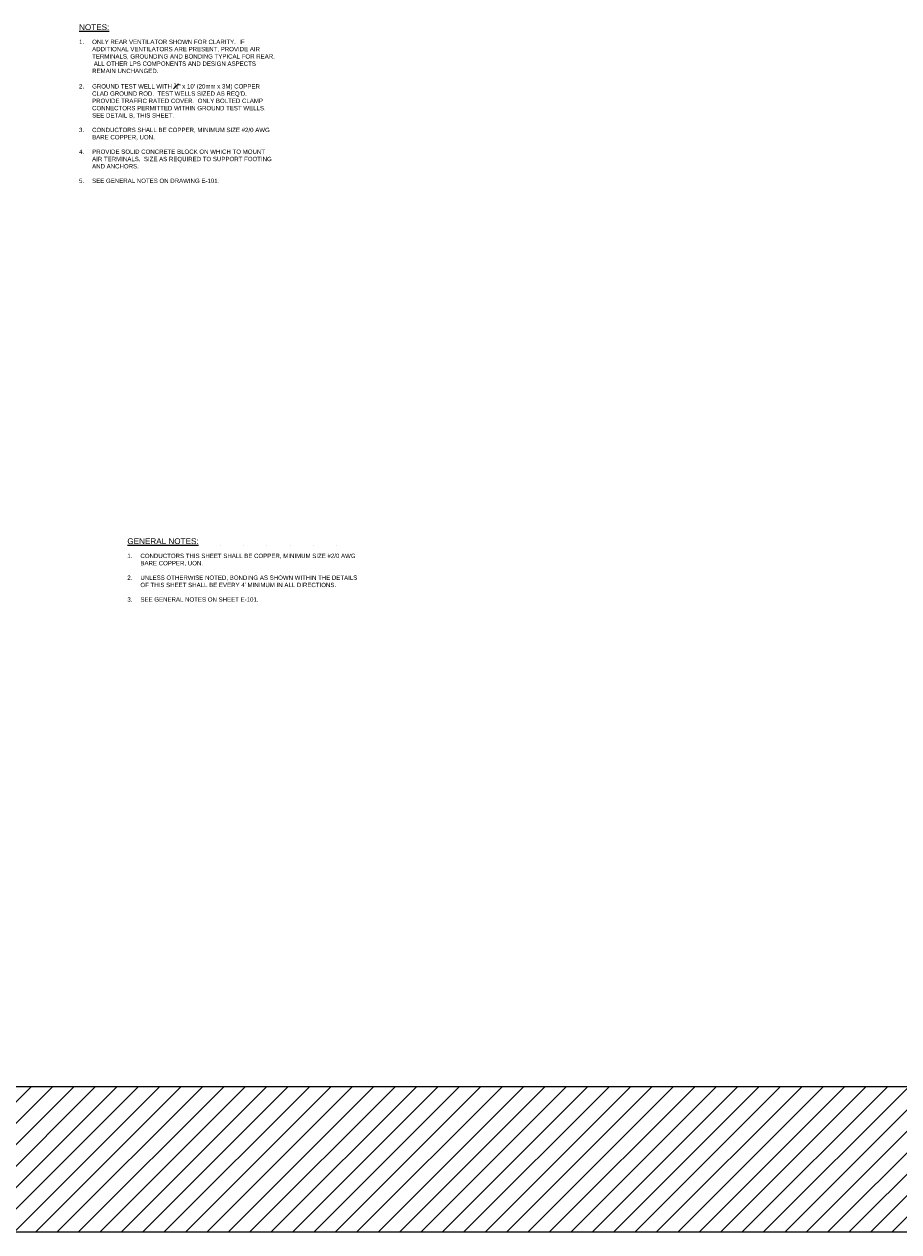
# Model space of a CAD drawing. Header units: inches. Extents: x 0 to 12596, y 507 to 12171.
# Tile 9 of 24: x 2418 to 4224, y 7230 to 9723. Entities that reach past the tile are written whole.
import ezdxf

# ---------------------------------------------------------------- set-up
doc = ezdxf.new("R2010")
doc.units = ezdxf.units.IN
doc.header["$MEASUREMENT"] = 0
doc.layers.add('E-ANNO-TEXT', color=7, linetype='Continuous', lineweight=25)
doc.styles.get("Standard").update_dxf_attribs({"font": 'arial.ttf'})

msp = doc.modelspace()

# ---------------------------------------------------------------- hatches: boundary and pattern name
at = {"layer": 'E-ANNO-TEXT', "true_color": 0x939598, "transparency": 33554687}
h = msp.add_hatch(dxfattribs=at)
h.set_pattern_fill('ANSI31', color=252, scale=250)
h.set_pattern_definition([(45, (0.013, 59.275), (-22.09709, 22.09709), [])])
h.paths.add_polyline_path([(12596.40885, 7530.18412), (0.01331, 7530.18412), (0.01331, 7229.92415), (12596.40885, 7229.92415)])

# ---------------------------------------------------------------- linework, layer by layer
for p, q in [((0.01331, 7530.18412), (12596.40885, 7530.18412)), ((0.01331, 7229.92415), (12596.40885, 7229.92415))]:
    msp.add_line(p, q)

# ---------------------------------------------------------------- texts
at = {"layer": 'E-ANNO-TEXT', "char_height": 12, "attachment_point": 1}
for s, width, insert in [('{\\LNOTES:}', 202.3478761, (2531.10133, 9723.11843)), ('{\\LGENERAL NOTES:^I^I^I^I^I^I^I}', 521.3831199, (2630.8085, 8661.8596))]:
    msp.add_mtext_dynamic_manual_height_columns(s, width=width, gutter_width=48, heights=[0], dxfattribs=dict(at, insert=insert))
at = {"layer": 'E-ANNO-TEXT', "char_height": 9, "attachment_point": 1, "line_spacing_factor": 0.8}
for s, width, heights, insert in [('\\A1;\\pxi-3,l3,sm1,t3;1.^IONLY REAR VENTILATOR SHOWN FOR CLARITY.  IF ADDITIONAL VENTILATORS ARE PRESENT, PROVIDE AIR TERMINALS, GROUNDING AND BONDING TYPICAL FOR REAR.  ALL OTHER LPS COMPONENTS AND DESIGN ASPECTS REMAIN UNCHANGED. \\P\\pi0,l0,s*,tz;\\P\\pi-3,l3,sm1,t3;2.^IGROUND TEST WELL WITH {\\H0.7x;\\S3#4;}" x 10\' (20mm x 3M) COPPER CLAD GROUND ROD.  TEST WELLS SIZED AS REQ\'D.  PROVIDE TRAFFIC RATED COVER.  ONLY BOLTED CLAMP CONNECTORS PERMITTED WITHIN GROUND TEST WELLS.  SEE DETAIL B, THIS SHEET.\\P\\P3.^ICONDUCTORS SHALL BE COPPER, MINIMUM SIZE #2/0 AWG BARE COPPER, UON.\\P\\pi0,l0,s*,tz;\\P\\pi-3,l3,sm1,t3;4.^IPROVIDE SOLID CONCRETE BLOCK ON WHICH TO MOUNT AIR TERMINALS.  SIZE AS REQUIRED TO SUPPORT FOOTING AND ANCHORS.\\P\\pi0,l0,s*,tz;\\P\\pi-3,l3,sm1,t3;5.^ISEE GENERAL NOTES ON DRAWING E-101.', 404.0194997, [337.78401], (2531.10133, 9691.28427)), ("\\A1;\\pxi-3,l3,sm1,t3;1.^ICONDUCTORS THIS SHEET SHALL BE COPPER, MINIMUM SIZE #2/0 AWG BARE COPPER, UON.\\P\\pi0,l0,s*,tz;\\P\\pi-3,l3,sm1,t3;2.^IUNLESS OTHERWISE NOTED, BONDING AS SHOWN WITHIN THE DETAILS OF THIS SHEET SHALL BE EVERY 4' MINIMUM IN ALL DIRECTIONS.\\P\\pi0,l0,s*,tz;\\P\\pi-3,l3,sm1,t3;3.^ISEE GENERAL NOTES ON SHEET E-101.", 492.3600794, [183.32005], (2630.8085, 8630.02544))]:
    msp.add_mtext_dynamic_manual_height_columns(s, width=width, gutter_width=48, heights=heights, dxfattribs=dict(at, insert=insert))

doc.saveas('drawing.dxf')
